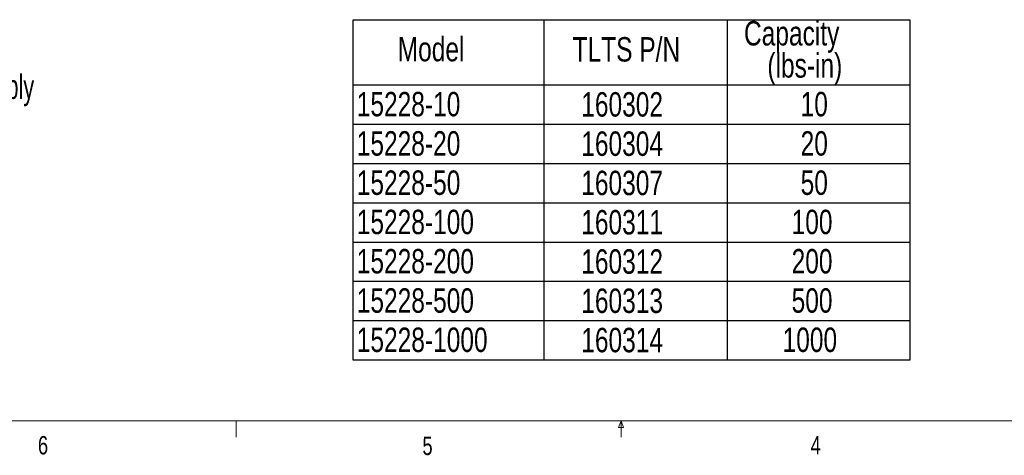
# Model space of a CAD drawing. Header units: inches. Extents: x 0.4 to 16.6, y 0.2 to 10.8.
# Tile 2 of 9: x 5.4 to 10.5, y 0.2 to 2.4. Entities that reach past the tile are written whole.
import ezdxf

# ---------------------------------------------------------------- set-up
doc = ezdxf.new("R2010")
doc.units = ezdxf.units.IN
doc.header["$MEASUREMENT"] = 0
doc.layers.add('FORMAT', color=7, linetype='Continuous')
doc.styles.add('SLDTEXTSTYLE0', font='TXT', dxfattribs={"width": 0.663})
doc.styles.add('SLDTEXTSTYLE4', font='TXT', dxfattribs={"width": 0.75})

# ---------------------------------------------------------------- blocks, each defined once
blk = doc.blocks.new('SW_NOTE_0')
at = {"layer": 'FORMAT', "color": 0, "insert": (1.4034, -5.8146), "char_height": 0.125, "attachment_point": 1, "style": 'SLDTEXTSTYLE0'}
blk.add_mtext('MS3110P-8-4P connector with mating 15-foot cable assembly', dxfattribs=at)
blk = doc.blocks.new('SW_TABLEANNOTATION_1')
at = {"layer": 'FORMAT', "color": 0}
for p, q in [((0, 0), (0, -1.7381)), ((2.8506, 0), (0, 0)), ((0.9762, 0), (0.9762, -1.7381)), ((1.9134, 0), (1.9134, -1.7381)), ((2.8506, -1.7381), (2.8506, 0)), ((0, -0.3311), (2.8506, -0.3311)), ((0, -0.5321), (2.8506, -0.5321)), ((0, -0.7331), (2.8506, -0.7331)), ((0, -0.9341), (2.8506, -0.9341)), ((0, -1.1351), (2.8506, -1.1351)), ((0, -1.3361), (2.8506, -1.3361)), ((0, -1.5371), (2.8506, -1.5371)), ((0, -1.7381), (2.8506, -1.7381))]:
    blk.add_line(p, q, dxfattribs=at)
at = {"layer": 'FORMAT', "color": 0, "char_height": 0.125, "attachment_point": 1, "style": 'SLDTEXTSTYLE4'}
for s, insert in [('Capacity', (2, -0.0044)), ('Model', (0.229, -0.0852)), ('TLTS P/N', (1.1234, -0.0866)), ('(lbs-in)', (2.1195, -0.1688)), ('15228-10', (0.0197, -0.3669)), ('160302', (1.1677, -0.3682)), ('10', (2.2896, -0.3669)), ('15228-20', (0.0197, -0.5679)), ('160304', (1.1677, -0.5692)), ('20', (2.2896, -0.5679)), ('15228-50', (0.0197, -0.7689)), ('160307', (1.1677, -0.7702)), ('50', (2.2896, -0.7689)), ('15228-100', (0.0197, -0.9699)), ('160311', (1.1677, -0.9713)), ('100', (2.2435, -0.9699)), ('15228-200', (0.0197, -1.1709)), ('160312', (1.1677, -1.1723)), ('200', (2.2435, -1.1709)), ('15228-500', (0.0197, -1.3719)), ('160313', (1.1677, -1.3733)), ('500', (2.2435, -1.3719)), ('15228-1000', (0.0197, -1.5729)), ('160314', (1.1677, -1.5743)), ('1000', (2.1973, -1.5729))]:
    blk.add_mtext(s, dxfattribs=dict(at, insert=insert))

msp = doc.modelspace()

# ---------------------------------------------------------------- linework, layer by layer
at = {"color": 7, "linetype": 'Continuous', "lineweight": 0}
for p, q in [((16.3762516, 0.3920732), (0.6262516, 0.3920732)), ((6.5322516, 0.3920732), (6.5322516, 0.307274)), ((8.4877505, 0.3575), (8.5010016, 0.3920732)), ((8.5135566, 0.3575), (8.4877505, 0.3575)), ((8.5010016, 0.3920732), (8.5010016, 0.307274)), ((8.5010016, 0.3920732), (8.5135566, 0.3575))]:
    msp.add_line(p, q, dxfattribs=at)

# ---------------------------------------------------------------- block references
at = {"layer": 'FORMAT'}
for name, p in [('SW_NOTE_0', (1.0594182, 7.9786676)), ('SW_TABLEANNOTATION_1', (7.1296604, 2.4418825))]:
    msp.add_blockref(name, p, dxfattribs=at)

# ---------------------------------------------------------------- texts
at = {"color": 7, "linetype": 'Continuous', "lineweight": 0, "char_height": 0.09375, "attachment_point": 1, "style": 'SLDTEXTSTYLE4'}
for s, insert in [('6', (5.5188252, 0.3136554)), ('5', (7.4851156, 0.3105864)), ('4', (9.4701249, 0.3137238))]:
    msp.add_mtext(s, dxfattribs=dict(at, insert=insert))

doc.saveas('drawing.dxf')
